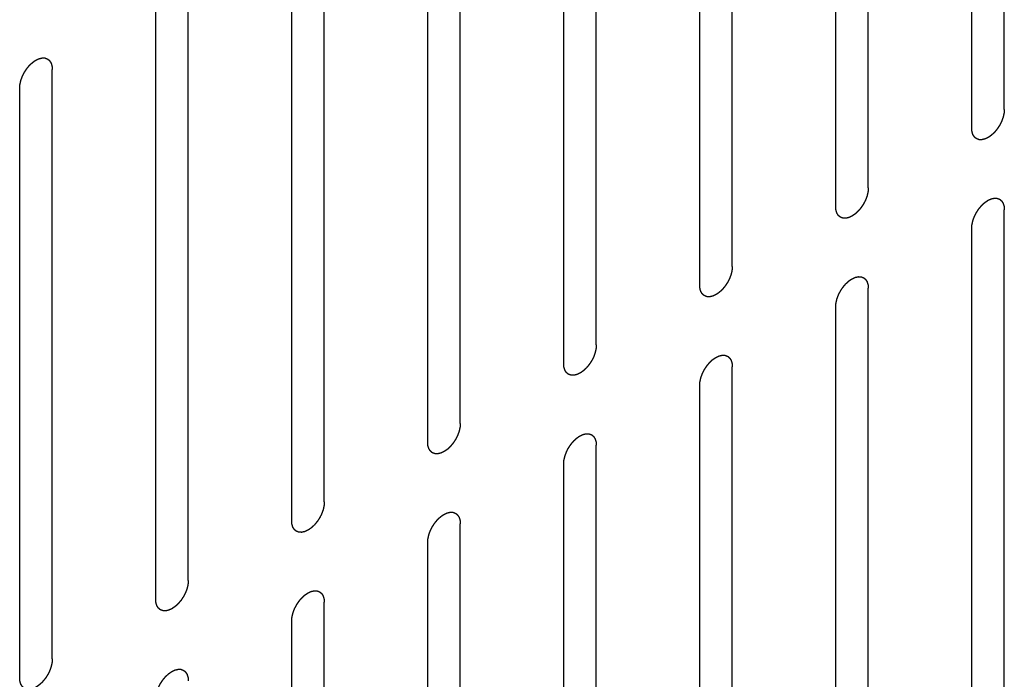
# Model space of a CAD drawing. Header units: inches. Extents: x 5 to 265, y 5 to 171.
# Tile 200 of 212: x 214.83 to 216.43, y 131.32 to 132.39. Entities that reach past the tile are written whole.
import ezdxf

# ---------------------------------------------------------------- set-up
doc = ezdxf.new("R2010")
doc.units = ezdxf.units.IN
doc.header["$LTSCALE"] = 14.96
doc.header["$MEASUREMENT"] = 0
doc.linetypes.add('HIDDEN', pattern=[0.2, 0.1, -0.1])
doc.layers.add('08_ALL_COSMETICS', color=7, linetype='CONTINUOUS')

msp = doc.modelspace()

# ---------------------------------------------------------------- linework, layer by layer
at = {"layer": '08_ALL_COSMETICS', "color": 7, "linetype": 'HIDDEN'}
for p, q in [((216.4339, 132.2477), (216.4339, 133.2071)), ((216.3809, 132.2171), (216.3809, 133.1765)), ((216.2126, 132.12), (216.2126, 133.0794)), ((216.1596, 132.0893), (216.1596, 133.0487)), ((215.9913, 131.9922), (215.9913, 132.9516)), ((215.9383, 131.9616), (215.9383, 132.921)), ((215.77, 131.8644), (215.77, 132.8238)), ((215.7169, 131.8338), (215.7169, 132.7932)), ((215.5487, 131.7366), (215.5487, 132.696)), ((215.4956, 131.706), (215.4956, 132.6654)), ((215.3273, 131.6088), (215.3273, 132.5682)), ((215.2743, 131.5782), (215.2743, 132.5376)), ((215.106, 131.4811), (215.106, 132.4405)), ((215.053, 131.4504), (215.053, 132.4098)), ((214.8847, 131.3533), (214.8847, 132.3127)), ((214.8317, 131.3227), (214.8317, 132.2821)), ((216.4339, 131.1251), (216.4339, 132.0844)), ((216.3809, 131.0944), (216.3809, 132.0538)), ((216.2126, 130.9973), (216.2126, 131.9567)), ((216.1596, 130.9667), (216.1596, 131.926)), ((215.9913, 130.8695), (215.9913, 131.8289)), ((215.9383, 130.8389), (215.9383, 131.7983)), ((215.77, 130.7417), (215.77, 131.7011)), ((215.7169, 130.7111), (215.7169, 131.6705)), ((215.5487, 130.6139), (215.5487, 131.5733)), ((215.4956, 130.5833), (215.4956, 131.5427)), ((215.3273, 130.4862), (215.3273, 131.4455)), ((215.2743, 130.4555), (215.2743, 131.4149))]:
    msp.add_line(p, q, dxfattribs=at)
for points in [[(214.8317, 132.2821), (214.8317, 132.2826), (214.8318, 132.2836), (214.8319, 132.2852), (214.832, 132.2865), (214.8321, 132.2874), (214.8321, 132.2879), (214.8321, 132.2883), (214.8323, 132.2887), (214.8324, 132.2893), (214.8326, 132.2902), (214.8329, 132.2916), (214.8332, 132.293), (214.8334, 132.2939), (214.8336, 132.2945), (214.8336, 132.2949), (214.8338, 132.2953), (214.834, 132.2959), (214.8344, 132.2968), (214.8349, 132.2982), (214.8354, 132.2996), (214.8357, 132.3006), (214.8359, 132.3011), (214.8361, 132.3016), (214.8363, 132.302), (214.8366, 132.3025), (214.8371, 132.3035), (214.8377, 132.3049), (214.8384, 132.3063), (214.8389, 132.3072), (214.8392, 132.3078), (214.8394, 132.3082), (214.8397, 132.3086), (214.84, 132.3091), (214.8406, 132.31), (214.8414, 132.3112), (214.8423, 132.3125), (214.8428, 132.3134), (214.8432, 132.3139), (214.8434, 132.3143), (214.8437, 132.3146), (214.8441, 132.3151), (214.8447, 132.3159), (214.8457, 132.317), (214.8466, 132.3182), (214.8473, 132.319), (214.8477, 132.3194), (214.848, 132.3198), (214.8483, 132.32), (214.8487, 132.3204), (214.8494, 132.3211), (214.8505, 132.3221), (214.8515, 132.323), (214.8522, 132.3237), (214.8526, 132.3241), (214.8529, 132.3244), (214.8533, 132.3246), (214.8537, 132.3249), (214.8545, 132.3254), (214.8555, 132.3262), (214.8566, 132.3269), (214.8574, 132.3275), (214.8578, 132.3278), (214.8582, 132.328), (214.8585, 132.3281), (214.8589, 132.3283), (214.8597, 132.3287), (214.8607, 132.3292), (214.8618, 132.3297), (214.8626, 132.33), (214.863, 132.3302), (214.8633, 132.3304), (214.8636, 132.3304), (214.864, 132.3305), (214.8648, 132.3307), (214.8658, 132.3309), (214.8668, 132.3312), (214.8676, 132.3313), (214.868, 132.3314), (214.8683, 132.3315), (214.8686, 132.3315), (214.8689, 132.3315), (214.8696, 132.3315), (214.8706, 132.3314), (214.8715, 132.3314), (214.8722, 132.3314), (214.8726, 132.3313), (214.8729, 132.3314), (214.8731, 132.3312), (214.8734, 132.3311), (214.874, 132.3309), (214.8749, 132.3306), (214.8757, 132.3303), (214.8763, 132.3301), (214.8767, 132.3299), (214.8769, 132.3299), (214.8771, 132.3297), (214.8774, 132.3294), (214.8779, 132.329), (214.8786, 132.3285), (214.8792, 132.3279), (214.8797, 132.3275), (214.88, 132.3273), (214.8802, 132.3271), (214.8804, 132.3269), (214.8806, 132.3266), (214.8809, 132.326), (214.8814, 132.3252), (214.8819, 132.3244), (214.8823, 132.3238), (214.8825, 132.3235), (214.8827, 132.3233), (214.8827, 132.323), (214.8829, 132.3226), (214.8831, 132.3219), (214.8834, 132.3208), (214.8837, 132.3198), (214.8839, 132.3191), (214.8841, 132.3187), (214.8842, 132.3184), (214.8842, 132.3181), (214.8842, 132.3176), (214.8843, 132.3167), (214.8844, 132.3155), (214.8846, 132.3141), (214.8846, 132.3132), (214.8847, 132.3127)], [(216.4339, 132.2477), (216.4339, 132.2472), (216.4338, 132.2462), (216.4337, 132.2446), (216.4336, 132.2433), (216.4335, 132.2424), (216.4335, 132.2419), (216.4335, 132.2415), (216.4333, 132.2411), (216.4332, 132.2405), (216.433, 132.2396), (216.4327, 132.2382), (216.4324, 132.2368), (216.4322, 132.2359), (216.432, 132.2353), (216.432, 132.2349), (216.4318, 132.2345), (216.4316, 132.2339), (216.4312, 132.233), (216.4307, 132.2316), (216.4302, 132.2302), (216.4299, 132.2292), (216.4297, 132.2287), (216.4295, 132.2282), (216.4293, 132.2278), (216.429, 132.2273), (216.4285, 132.2263), (216.4279, 132.2249), (216.4272, 132.2235), (216.4267, 132.2226), (216.4264, 132.222), (216.4262, 132.2216), (216.4259, 132.2212), (216.4256, 132.2207), (216.425, 132.2198), (216.4242, 132.2186), (216.4233, 132.2173), (216.4228, 132.2164), (216.4224, 132.2159), (216.4222, 132.2155), (216.4219, 132.2152), (216.4215, 132.2147), (216.4209, 132.2139), (216.4199, 132.2128), (216.419, 132.2116), (216.4183, 132.2108), (216.4179, 132.2104), (216.4176, 132.21), (216.4173, 132.2098), (216.4169, 132.2094), (216.4162, 132.2087), (216.4151, 132.2077), (216.4141, 132.2068), (216.4134, 132.2061), (216.413, 132.2057), (216.4127, 132.2054), (216.4123, 132.2052), (216.4119, 132.2049), (216.4111, 132.2044), (216.4101, 132.2036), (216.409, 132.2029), (216.4082, 132.2023), (216.4078, 132.2021), (216.4074, 132.2018), (216.4071, 132.2017), (216.4067, 132.2015), (216.4059, 132.2011), (216.4049, 132.2006), (216.4038, 132.2001), (216.403, 132.1998), (216.4026, 132.1996), (216.4023, 132.1994), (216.402, 132.1994), (216.4016, 132.1993), (216.4008, 132.1991), (216.3998, 132.1989), (216.3988, 132.1986), (216.398, 132.1985), (216.3976, 132.1984), (216.3973, 132.1983), (216.397, 132.1983), (216.3967, 132.1983), (216.396, 132.1983), (216.395, 132.1984), (216.3941, 132.1984), (216.3934, 132.1984), (216.393, 132.1985), (216.3927, 132.1984), (216.3925, 132.1986), (216.3922, 132.1987), (216.3916, 132.1989), (216.3907, 132.1992), (216.3899, 132.1995), (216.3893, 132.1997), (216.3889, 132.1999), (216.3887, 132.1999), (216.3885, 132.2001), (216.3882, 132.2004), (216.3877, 132.2008), (216.387, 132.2013), (216.3864, 132.2019), (216.3859, 132.2023), (216.3856, 132.2025), (216.3854, 132.2027), (216.3852, 132.2029), (216.385, 132.2032), (216.3847, 132.2038), (216.3842, 132.2046), (216.3837, 132.2054), (216.3833, 132.206), (216.3831, 132.2063), (216.3829, 132.2065), (216.3829, 132.2068), (216.3827, 132.2072), (216.3825, 132.208), (216.3822, 132.209), (216.3819, 132.21), (216.3817, 132.2107), (216.3815, 132.2111), (216.3814, 132.2114), (216.3814, 132.2117), (216.3814, 132.2122), (216.3813, 132.2131), (216.3812, 132.2143), (216.381, 132.2157), (216.381, 132.2166), (216.3809, 132.2171)], [(216.2126, 132.12), (216.2126, 132.1194), (216.2125, 132.1184), (216.2124, 132.1168), (216.2123, 132.1155), (216.2122, 132.1146), (216.2121, 132.1141), (216.2121, 132.1137), (216.212, 132.1133), (216.2119, 132.1128), (216.2117, 132.1118), (216.2114, 132.1104), (216.2111, 132.1091), (216.2108, 132.1081), (216.2107, 132.1076), (216.2106, 132.1071), (216.2105, 132.1067), (216.2103, 132.1062), (216.2099, 132.1052), (216.2094, 132.1038), (216.2089, 132.1024), (216.2086, 132.1014), (216.2083, 132.1009), (216.2082, 132.1005), (216.208, 132.1), (216.2077, 132.0995), (216.2072, 132.0985), (216.2065, 132.0971), (216.2058, 132.0958), (216.2053, 132.0948), (216.2051, 132.0942), (216.2049, 132.0938), (216.2046, 132.0935), (216.2043, 132.0929), (216.2037, 132.0921), (216.2029, 132.0908), (216.202, 132.0895), (216.2014, 132.0886), (216.2011, 132.0881), (216.2009, 132.0877), (216.2006, 132.0874), (216.2002, 132.0869), (216.1995, 132.0861), (216.1986, 132.085), (216.1976, 132.0839), (216.197, 132.0831), (216.1966, 132.0826), (216.1963, 132.0823), (216.196, 132.082), (216.1956, 132.0816), (216.1949, 132.0809), (216.1938, 132.08), (216.1928, 132.079), (216.1921, 132.0783), (216.1917, 132.078), (216.1914, 132.0777), (216.191, 132.0774), (216.1906, 132.0771), (216.1898, 132.0766), (216.1887, 132.0759), (216.1876, 132.0751), (216.1869, 132.0746), (216.1864, 132.0743), (216.1861, 132.074), (216.1858, 132.0739), (216.1854, 132.0737), (216.1846, 132.0733), (216.1835, 132.0728), (216.1825, 132.0723), (216.1817, 132.072), (216.1813, 132.0718), (216.181, 132.0716), (216.1806, 132.0716), (216.1802, 132.0715), (216.1795, 132.0713), (216.1785, 132.0711), (216.1775, 132.0708), (216.1767, 132.0707), (216.1763, 132.0706), (216.176, 132.0705), (216.1757, 132.0705), (216.1753, 132.0705), (216.1747, 132.0706), (216.1737, 132.0706), (216.1728, 132.0706), (216.1721, 132.0707), (216.1717, 132.0707), (216.1714, 132.0707), (216.1712, 132.0708), (216.1708, 132.0709), (216.1702, 132.0711), (216.1694, 132.0714), (216.1685, 132.0717), (216.168, 132.072), (216.1676, 132.0721), (216.1673, 132.0722), (216.1672, 132.0724), (216.1669, 132.0726), (216.1664, 132.073), (216.1657, 132.0735), (216.165, 132.0741), (216.1646, 132.0745), (216.1643, 132.0747), (216.1641, 132.0749), (216.1639, 132.0751), (216.1637, 132.0755), (216.1634, 132.076), (216.1629, 132.0768), (216.1623, 132.0776), (216.162, 132.0782), (216.1618, 132.0785), (216.1616, 132.0787), (216.1615, 132.0791), (216.1614, 132.0795), (216.1612, 132.0802), (216.1609, 132.0812), (216.1606, 132.0822), (216.1603, 132.0829), (216.1602, 132.0833), (216.1601, 132.0836), (216.1601, 132.084), (216.16, 132.0844), (216.16, 132.0853), (216.1599, 132.0865), (216.1597, 132.0879), (216.1596, 132.0889), (216.1596, 132.0893)], [(216.3809, 132.0538), (216.381, 132.0543), (216.381, 132.0554), (216.3812, 132.0569), (216.3813, 132.0582), (216.3813, 132.0592), (216.3814, 132.0597), (216.3814, 132.0601), (216.3815, 132.0605), (216.3816, 132.061), (216.3819, 132.062), (216.3822, 132.0634), (216.3825, 132.0647), (216.3827, 132.0657), (216.3828, 132.0662), (216.3829, 132.0666), (216.3831, 132.0671), (216.3833, 132.0676), (216.3836, 132.0686), (216.3841, 132.07), (216.3846, 132.0714), (216.385, 132.0724), (216.3852, 132.0729), (216.3853, 132.0733), (216.3856, 132.0737), (216.3858, 132.0743), (216.3863, 132.0753), (216.387, 132.0766), (216.3877, 132.078), (216.3882, 132.079), (216.3885, 132.0795), (216.3887, 132.08), (216.3889, 132.0803), (216.3893, 132.0809), (216.3899, 132.0817), (216.3907, 132.083), (216.3915, 132.0843), (216.3921, 132.0852), (216.3924, 132.0857), (216.3927, 132.0861), (216.393, 132.0864), (216.3933, 132.0869), (216.394, 132.0877), (216.395, 132.0888), (216.3959, 132.0899), (216.3966, 132.0907), (216.397, 132.0912), (216.3972, 132.0915), (216.3976, 132.0918), (216.398, 132.0922), (216.3987, 132.0929), (216.3997, 132.0938), (216.4007, 132.0948), (216.4015, 132.0955), (216.4019, 132.0958), (216.4022, 132.0961), (216.4025, 132.0963), (216.403, 132.0967), (216.4037, 132.0972), (216.4048, 132.0979), (216.4059, 132.0987), (216.4067, 132.0992), (216.4071, 132.0995), (216.4074, 132.0998), (216.4078, 132.0999), (216.4082, 132.1001), (216.4089, 132.1005), (216.41, 132.101), (216.4111, 132.1014), (216.4118, 132.1018), (216.4123, 132.102), (216.4126, 132.1022), (216.4129, 132.1022), (216.4133, 132.1023), (216.414, 132.1025), (216.4151, 132.1027), (216.4161, 132.1029), (216.4168, 132.1031), (216.4172, 132.1032), (216.4175, 132.1033), (216.4178, 132.1033), (216.4182, 132.1033), (216.4189, 132.1032), (216.4198, 132.1032), (216.4208, 132.1032), (216.4214, 132.1031), (216.4218, 132.1031), (216.4221, 132.1031), (216.4224, 132.103), (216.4227, 132.1029), (216.4233, 132.1027), (216.4241, 132.1024), (216.425, 132.102), (216.4256, 132.1018), (216.4259, 132.1017), (216.4262, 132.1016), (216.4264, 132.1014), (216.4267, 132.1012), (216.4271, 132.1008), (216.4278, 132.1003), (216.4285, 132.0997), (216.429, 132.0993), (216.4293, 132.0991), (216.4295, 132.0989), (216.4296, 132.0986), (216.4298, 132.0983), (216.4302, 132.0978), (216.4307, 132.097), (216.4312, 132.0962), (216.4316, 132.0956), (216.4318, 132.0953), (216.4319, 132.0951), (216.432, 132.0947), (216.4321, 132.0943), (216.4324, 132.0936), (216.4327, 132.0926), (216.433, 132.0916), (216.4332, 132.0909), (216.4333, 132.0905), (216.4334, 132.0902), (216.4335, 132.0898), (216.4335, 132.0894), (216.4336, 132.0885), (216.4337, 132.0873), (216.4338, 132.0859), (216.4339, 132.0849), (216.4339, 132.0844)], [(215.9913, 131.9922), (215.9913, 131.9917), (215.9912, 131.9906), (215.9911, 131.9891), (215.9909, 131.9878), (215.9909, 131.9869), (215.9908, 131.9863), (215.9908, 131.986), (215.9907, 131.9855), (215.9906, 131.985), (215.9904, 131.984), (215.9901, 131.9827), (215.9897, 131.9813), (215.9895, 131.9803), (215.9894, 131.9798), (215.9893, 131.9794), (215.9891, 131.9789), (215.9889, 131.9784), (215.9886, 131.9774), (215.9881, 131.976), (215.9876, 131.9746), (215.9872, 131.9737), (215.987, 131.9731), (215.9869, 131.9727), (215.9867, 131.9723), (215.9864, 131.9717), (215.9859, 131.9707), (215.9852, 131.9694), (215.9845, 131.968), (215.984, 131.967), (215.9837, 131.9665), (215.9835, 131.966), (215.9833, 131.9657), (215.983, 131.9652), (215.9824, 131.9643), (215.9815, 131.963), (215.9807, 131.9617), (215.9801, 131.9608), (215.9798, 131.9603), (215.9795, 131.9599), (215.9792, 131.9596), (215.9789, 131.9592), (215.9782, 131.9584), (215.9773, 131.9572), (215.9763, 131.9561), (215.9756, 131.9553), (215.9753, 131.9548), (215.975, 131.9545), (215.9747, 131.9542), (215.9743, 131.9538), (215.9735, 131.9532), (215.9725, 131.9522), (215.9715, 131.9512), (215.9707, 131.9506), (215.9703, 131.9502), (215.97, 131.9499), (215.9697, 131.9497), (215.9693, 131.9494), (215.9685, 131.9488), (215.9674, 131.9481), (215.9663, 131.9473), (215.9655, 131.9468), (215.9651, 131.9465), (215.9648, 131.9462), (215.9645, 131.9461), (215.964, 131.9459), (215.9633, 131.9456), (215.9622, 131.9451), (215.9611, 131.9446), (215.9604, 131.9442), (215.96, 131.944), (215.9596, 131.9438), (215.9593, 131.9438), (215.9589, 131.9437), (215.9582, 131.9435), (215.9572, 131.9433), (215.9561, 131.9431), (215.9554, 131.9429), (215.955, 131.9428), (215.9547, 131.9427), (215.9544, 131.9428), (215.954, 131.9428), (215.9533, 131.9428), (215.9524, 131.9428), (215.9514, 131.9429), (215.9508, 131.9429), (215.9504, 131.9429), (215.9501, 131.9429), (215.9499, 131.943), (215.9495, 131.9431), (215.9489, 131.9433), (215.9481, 131.9436), (215.9472, 131.944), (215.9466, 131.9442), (215.9463, 131.9443), (215.946, 131.9444), (215.9458, 131.9446), (215.9456, 131.9448), (215.9451, 131.9452), (215.9444, 131.9458), (215.9437, 131.9463), (215.9432, 131.9467), (215.943, 131.947), (215.9427, 131.9471), (215.9426, 131.9474), (215.9424, 131.9477), (215.942, 131.9482), (215.9415, 131.949), (215.941, 131.9499), (215.9407, 131.9504), (215.9405, 131.9507), (215.9403, 131.951), (215.9402, 131.9513), (215.9401, 131.9517), (215.9399, 131.9524), (215.9395, 131.9534), (215.9392, 131.9544), (215.939, 131.9551), (215.9389, 131.9555), (215.9388, 131.9558), (215.9388, 131.9562), (215.9387, 131.9567), (215.9386, 131.9575), (215.9385, 131.9587), (215.9384, 131.9601), (215.9383, 131.9611), (215.9383, 131.9616)], [(216.1596, 131.926), (216.1596, 131.9266), (216.1597, 131.9276), (216.1598, 131.9292), (216.16, 131.9305), (216.16, 131.9314), (216.1601, 131.9319), (216.1601, 131.9323), (216.1602, 131.9327), (216.1603, 131.9332), (216.1605, 131.9342), (216.1608, 131.9356), (216.1612, 131.937), (216.1614, 131.9379), (216.1615, 131.9385), (216.1616, 131.9389), (216.1617, 131.9393), (216.1619, 131.9398), (216.1623, 131.9408), (216.1628, 131.9422), (216.1633, 131.9436), (216.1637, 131.9446), (216.1639, 131.9451), (216.164, 131.9456), (216.1642, 131.946), (216.1645, 131.9465), (216.165, 131.9475), (216.1657, 131.9489), (216.1664, 131.9502), (216.1669, 131.9512), (216.1672, 131.9518), (216.1673, 131.9522), (216.1676, 131.9526), (216.1679, 131.9531), (216.1685, 131.954), (216.1694, 131.9552), (216.1702, 131.9565), (216.1708, 131.9574), (216.1711, 131.9579), (216.1713, 131.9583), (216.1716, 131.9586), (216.172, 131.9591), (216.1727, 131.9599), (216.1736, 131.961), (216.1746, 131.9621), (216.1753, 131.9629), (216.1756, 131.9634), (216.1759, 131.9638), (216.1762, 131.964), (216.1766, 131.9644), (216.1774, 131.9651), (216.1784, 131.966), (216.1794, 131.967), (216.1801, 131.9677), (216.1806, 131.9681), (216.1809, 131.9684), (216.1812, 131.9686), (216.1816, 131.9689), (216.1824, 131.9694), (216.1835, 131.9702), (216.1846, 131.9709), (216.1853, 131.9714), (216.1858, 131.9717), (216.1861, 131.972), (216.1864, 131.9721), (216.1869, 131.9723), (216.1876, 131.9727), (216.1887, 131.9732), (216.1898, 131.9737), (216.1905, 131.974), (216.1909, 131.9742), (216.1913, 131.9744), (216.1916, 131.9744), (216.192, 131.9745), (216.1927, 131.9747), (216.1937, 131.9749), (216.1948, 131.9752), (216.1955, 131.9753), (216.1959, 131.9754), (216.1962, 131.9755), (216.1965, 131.9755), (216.1969, 131.9755), (216.1975, 131.9754), (216.1985, 131.9754), (216.1994, 131.9754), (216.2001, 131.9754), (216.2005, 131.9753), (216.2008, 131.9754), (216.201, 131.9752), (216.2014, 131.9751), (216.202, 131.9749), (216.2028, 131.9746), (216.2037, 131.9743), (216.2043, 131.9741), (216.2046, 131.9739), (216.2049, 131.9739), (216.2051, 131.9737), (216.2053, 131.9734), (216.2058, 131.973), (216.2065, 131.9725), (216.2072, 131.9719), (216.2077, 131.9715), (216.2079, 131.9713), (216.2082, 131.9711), (216.2083, 131.9709), (216.2085, 131.9706), (216.2089, 131.97), (216.2094, 131.9692), (216.2099, 131.9684), (216.2102, 131.9678), (216.2104, 131.9675), (216.2106, 131.9673), (216.2107, 131.9669), (216.2108, 131.9666), (216.211, 131.9658), (216.2113, 131.9648), (216.2117, 131.9638), (216.2119, 131.9631), (216.212, 131.9627), (216.2121, 131.9624), (216.2121, 131.9621), (216.2122, 131.9616), (216.2123, 131.9607), (216.2124, 131.9595), (216.2125, 131.9581), (216.2126, 131.9571), (216.2126, 131.9567)], [(215.77, 131.8644), (215.7699, 131.8639), (215.7699, 131.8628), (215.7697, 131.8613), (215.7696, 131.86), (215.7695, 131.8591), (215.7695, 131.8586), (215.7695, 131.8582), (215.7694, 131.8578), (215.7693, 131.8572), (215.769, 131.8562), (215.7687, 131.8549), (215.7684, 131.8535), (215.7682, 131.8525), (215.7681, 131.852), (215.768, 131.8516), (215.7678, 131.8512), (215.7676, 131.8506), (215.7673, 131.8496), (215.7668, 131.8482), (215.7663, 131.8469), (215.7659, 131.8459), (215.7657, 131.8453), (215.7656, 131.8449), (215.7653, 131.8445), (215.7651, 131.8439), (215.7646, 131.843), (215.7639, 131.8416), (215.7632, 131.8402), (215.7627, 131.8392), (215.7624, 131.8387), (215.7622, 131.8383), (215.762, 131.8379), (215.7616, 131.8374), (215.761, 131.8365), (215.7602, 131.8352), (215.7594, 131.8339), (215.7588, 131.8331), (215.7585, 131.8326), (215.7582, 131.8322), (215.7579, 131.8318), (215.7575, 131.8314), (215.7569, 131.8306), (215.7559, 131.8294), (215.755, 131.8283), (215.7543, 131.8275), (215.7539, 131.8271), (215.7537, 131.8267), (215.7533, 131.8264), (215.7529, 131.826), (215.7522, 131.8254), (215.7512, 131.8244), (215.7501, 131.8235), (215.7494, 131.8228), (215.749, 131.8224), (215.7487, 131.8221), (215.7484, 131.8219), (215.7479, 131.8216), (215.7472, 131.8211), (215.7461, 131.8203), (215.745, 131.8195), (215.7442, 131.819), (215.7438, 131.8187), (215.7435, 131.8185), (215.7431, 131.8183), (215.7427, 131.8181), (215.742, 131.8178), (215.7409, 131.8173), (215.7398, 131.8168), (215.7391, 131.8164), (215.7386, 131.8162), (215.7383, 131.8161), (215.738, 131.816), (215.7376, 131.8159), (215.7369, 131.8158), (215.7358, 131.8155), (215.7348, 131.8153), (215.7341, 131.8151), (215.7337, 131.815), (215.7334, 131.8149), (215.7331, 131.815), (215.7327, 131.815), (215.732, 131.815), (215.7311, 131.815), (215.7301, 131.8151), (215.7295, 131.8151), (215.7291, 131.8151), (215.7288, 131.8151), (215.7285, 131.8152), (215.7282, 131.8153), (215.7276, 131.8156), (215.7267, 131.8159), (215.7259, 131.8162), (215.7253, 131.8164), (215.725, 131.8165), (215.7247, 131.8166), (215.7245, 131.8168), (215.7242, 131.817), (215.7238, 131.8174), (215.7231, 131.818), (215.7224, 131.8185), (215.7219, 131.8189), (215.7216, 131.8192), (215.7214, 131.8193), (215.7213, 131.8196), (215.7211, 131.8199), (215.7207, 131.8205), (215.7202, 131.8213), (215.7197, 131.8221), (215.7193, 131.8226), (215.7191, 131.823), (215.719, 131.8232), (215.7189, 131.8235), (215.7188, 131.8239), (215.7185, 131.8246), (215.7182, 131.8256), (215.7179, 131.8266), (215.7177, 131.8273), (215.7176, 131.8277), (215.7175, 131.828), (215.7174, 131.8284), (215.7174, 131.8289), (215.7173, 131.8297), (215.7172, 131.8309), (215.7171, 131.8323), (215.717, 131.8333), (215.7169, 131.8338)], [(215.9383, 131.7983), (215.9383, 131.7988), (215.9384, 131.7998), (215.9385, 131.8014), (215.9386, 131.8027), (215.9387, 131.8036), (215.9387, 131.8041), (215.9388, 131.8045), (215.9389, 131.8049), (215.939, 131.8055), (215.9392, 131.8064), (215.9395, 131.8078), (215.9398, 131.8092), (215.94, 131.8101), (215.9402, 131.8107), (215.9403, 131.8111), (215.9404, 131.8115), (215.9406, 131.8121), (215.941, 131.813), (215.9415, 131.8144), (215.942, 131.8158), (215.9423, 131.8168), (215.9426, 131.8174), (215.9427, 131.8178), (215.9429, 131.8182), (215.9432, 131.8187), (215.9437, 131.8197), (215.9444, 131.8211), (215.9451, 131.8225), (215.9455, 131.8234), (215.9458, 131.824), (215.946, 131.8244), (215.9463, 131.8248), (215.9466, 131.8253), (215.9472, 131.8262), (215.948, 131.8275), (215.9489, 131.8287), (215.9494, 131.8296), (215.9498, 131.8301), (215.95, 131.8305), (215.9503, 131.8308), (215.9507, 131.8313), (215.9514, 131.8321), (215.9523, 131.8332), (215.9533, 131.8344), (215.9539, 131.8352), (215.9543, 131.8356), (215.9546, 131.836), (215.9549, 131.8362), (215.9553, 131.8366), (215.956, 131.8373), (215.9571, 131.8383), (215.9581, 131.8392), (215.9588, 131.8399), (215.9592, 131.8403), (215.9595, 131.8406), (215.9599, 131.8408), (215.9603, 131.8411), (215.9611, 131.8416), (215.9622, 131.8424), (215.9633, 131.8431), (215.964, 131.8437), (215.9645, 131.844), (215.9648, 131.8442), (215.9651, 131.8443), (215.9655, 131.8445), (215.9663, 131.8449), (215.9674, 131.8454), (215.9684, 131.8459), (215.9692, 131.8462), (215.9696, 131.8464), (215.9699, 131.8466), (215.9702, 131.8467), (215.9707, 131.8468), (215.9714, 131.8469), (215.9724, 131.8472), (215.9734, 131.8474), (215.9742, 131.8476), (215.9746, 131.8476), (215.9749, 131.8477), (215.9752, 131.8477), (215.9756, 131.8477), (215.9762, 131.8477), (215.9772, 131.8476), (215.9781, 131.8476), (215.9788, 131.8476), (215.9792, 131.8476), (215.9795, 131.8476), (215.9797, 131.8475), (215.9801, 131.8473), (215.9806, 131.8471), (215.9815, 131.8468), (215.9823, 131.8465), (215.9829, 131.8463), (215.9833, 131.8461), (215.9835, 131.8461), (215.9837, 131.8459), (215.984, 131.8457), (215.9845, 131.8453), (215.9852, 131.8447), (215.9859, 131.8441), (215.9863, 131.8437), (215.9866, 131.8435), (215.9868, 131.8434), (215.987, 131.8431), (215.9872, 131.8428), (215.9875, 131.8422), (215.988, 131.8414), (215.9886, 131.8406), (215.9889, 131.84), (215.9891, 131.8397), (215.9893, 131.8395), (215.9894, 131.8392), (215.9895, 131.8388), (215.9897, 131.8381), (215.99, 131.8371), (215.9903, 131.836), (215.9906, 131.8353), (215.9907, 131.8349), (215.9908, 131.8347), (215.9908, 131.8343), (215.9909, 131.8338), (215.9909, 131.833), (215.991, 131.8318), (215.9912, 131.8303), (215.9913, 131.8294), (215.9913, 131.8289)], [(215.5487, 131.7366), (215.5486, 131.7361), (215.5485, 131.7351), (215.5484, 131.7335), (215.5483, 131.7322), (215.5482, 131.7313), (215.5482, 131.7308), (215.5482, 131.7304), (215.5481, 131.73), (215.5479, 131.7294), (215.5477, 131.7285), (215.5474, 131.7271), (215.5471, 131.7257), (215.5469, 131.7248), (215.5467, 131.7242), (215.5467, 131.7238), (215.5465, 131.7234), (215.5463, 131.7228), (215.5459, 131.7219), (215.5454, 131.7205), (215.5449, 131.7191), (215.5446, 131.7181), (215.5444, 131.7175), (215.5442, 131.7171), (215.544, 131.7167), (215.5437, 131.7162), (215.5432, 131.7152), (215.5426, 131.7138), (215.5419, 131.7124), (215.5414, 131.7115), (215.5411, 131.7109), (215.5409, 131.7105), (215.5406, 131.7101), (215.5403, 131.7096), (215.5397, 131.7087), (215.5389, 131.7074), (215.5381, 131.7062), (215.5375, 131.7053), (215.5371, 131.7048), (215.5369, 131.7044), (215.5366, 131.7041), (215.5362, 131.7036), (215.5356, 131.7028), (215.5346, 131.7017), (215.5337, 131.7005), (215.533, 131.6997), (215.5326, 131.6993), (215.5323, 131.6989), (215.532, 131.6986), (215.5316, 131.6983), (215.5309, 131.6976), (215.5299, 131.6966), (215.5288, 131.6957), (215.5281, 131.695), (215.5277, 131.6946), (215.5274, 131.6943), (215.5271, 131.6941), (215.5266, 131.6938), (215.5259, 131.6933), (215.5248, 131.6925), (215.5237, 131.6918), (215.5229, 131.6912), (215.5225, 131.6909), (215.5221, 131.6907), (215.5218, 131.6906), (215.5214, 131.6903), (215.5206, 131.69), (215.5196, 131.6895), (215.5185, 131.689), (215.5177, 131.6887), (215.5173, 131.6885), (215.517, 131.6883), (215.5167, 131.6882), (215.5163, 131.6881), (215.5155, 131.688), (215.5145, 131.6877), (215.5135, 131.6875), (215.5128, 131.6873), (215.5123, 131.6873), (215.512, 131.6871), (215.5118, 131.6872), (215.5114, 131.6872), (215.5107, 131.6872), (215.5097, 131.6873), (215.5088, 131.6873), (215.5081, 131.6873), (215.5078, 131.6873), (215.5075, 131.6873), (215.5072, 131.6874), (215.5069, 131.6876), (215.5063, 131.6878), (215.5054, 131.6881), (215.5046, 131.6884), (215.504, 131.6886), (215.5036, 131.6888), (215.5034, 131.6888), (215.5032, 131.689), (215.5029, 131.6892), (215.5024, 131.6896), (215.5017, 131.6902), (215.5011, 131.6908), (215.5006, 131.6912), (215.5003, 131.6914), (215.5001, 131.6915), (215.5, 131.6918), (215.4997, 131.6921), (215.4994, 131.6927), (215.4989, 131.6935), (215.4984, 131.6943), (215.498, 131.6949), (215.4978, 131.6952), (215.4976, 131.6954), (215.4976, 131.6957), (215.4974, 131.6961), (215.4972, 131.6968), (215.4969, 131.6978), (215.4966, 131.6988), (215.4964, 131.6995), (215.4962, 131.7), (215.4961, 131.7002), (215.4961, 131.7006), (215.4961, 131.7011), (215.496, 131.7019), (215.4959, 131.7031), (215.4958, 131.7046), (215.4957, 131.7055), (215.4956, 131.706)], [(215.7169, 131.6705), (215.717, 131.671), (215.7171, 131.672), (215.7172, 131.6736), (215.7173, 131.6749), (215.7174, 131.6758), (215.7174, 131.6763), (215.7174, 131.6767), (215.7175, 131.6771), (215.7177, 131.6777), (215.7179, 131.6786), (215.7182, 131.68), (215.7185, 131.6814), (215.7187, 131.6823), (215.7189, 131.6829), (215.7189, 131.6833), (215.7191, 131.6837), (215.7193, 131.6843), (215.7197, 131.6853), (215.7202, 131.6866), (215.7207, 131.688), (215.721, 131.689), (215.7212, 131.6896), (215.7214, 131.69), (215.7216, 131.6904), (215.7219, 131.691), (215.7224, 131.6919), (215.723, 131.6933), (215.7237, 131.6947), (215.7242, 131.6957), (215.7245, 131.6962), (215.7247, 131.6966), (215.725, 131.697), (215.7253, 131.6975), (215.7259, 131.6984), (215.7267, 131.6997), (215.7275, 131.7009), (215.7281, 131.7018), (215.7285, 131.7023), (215.7287, 131.7027), (215.729, 131.7031), (215.7294, 131.7035), (215.73, 131.7043), (215.731, 131.7055), (215.7319, 131.7066), (215.7326, 131.7074), (215.733, 131.7078), (215.7333, 131.7082), (215.7336, 131.7085), (215.734, 131.7089), (215.7347, 131.7095), (215.7357, 131.7105), (215.7368, 131.7114), (215.7375, 131.7121), (215.7379, 131.7125), (215.7382, 131.7128), (215.7385, 131.713), (215.739, 131.7133), (215.7398, 131.7138), (215.7408, 131.7146), (215.7419, 131.7154), (215.7427, 131.7159), (215.7431, 131.7162), (215.7435, 131.7164), (215.7438, 131.7166), (215.7442, 131.7168), (215.745, 131.7171), (215.746, 131.7176), (215.7471, 131.7181), (215.7479, 131.7185), (215.7483, 131.7186), (215.7486, 131.7188), (215.7489, 131.7189), (215.7493, 131.719), (215.7501, 131.7191), (215.7511, 131.7194), (215.7521, 131.7196), (215.7528, 131.7198), (215.7533, 131.7199), (215.7536, 131.72), (215.7539, 131.7199), (215.7542, 131.7199), (215.7549, 131.7199), (215.7559, 131.7199), (215.7568, 131.7198), (215.7575, 131.7198), (215.7578, 131.7198), (215.7581, 131.7198), (215.7584, 131.7197), (215.7587, 131.7196), (215.7593, 131.7193), (215.7602, 131.719), (215.761, 131.7187), (215.7616, 131.7185), (215.762, 131.7184), (215.7622, 131.7183), (215.7624, 131.7181), (215.7627, 131.7179), (215.7632, 131.7175), (215.7639, 131.7169), (215.7645, 131.7163), (215.765, 131.716), (215.7653, 131.7157), (215.7655, 131.7156), (215.7656, 131.7153), (215.7659, 131.715), (215.7662, 131.7144), (215.7667, 131.7136), (215.7672, 131.7128), (215.7676, 131.7123), (215.7678, 131.7119), (215.768, 131.7117), (215.768, 131.7114), (215.7682, 131.711), (215.7684, 131.7103), (215.7687, 131.7093), (215.769, 131.7083), (215.7692, 131.7076), (215.7694, 131.7072), (215.7695, 131.7069), (215.7695, 131.7065), (215.7695, 131.706), (215.7696, 131.7052), (215.7697, 131.704), (215.7698, 131.7025), (215.7699, 131.7016), (215.77, 131.7011)], [(215.3273, 131.6088), (215.3273, 131.6083), (215.3272, 131.6073), (215.3271, 131.6057), (215.327, 131.6044), (215.3269, 131.6035), (215.3269, 131.603), (215.3268, 131.6026), (215.3267, 131.6022), (215.3266, 131.6016), (215.3264, 131.6007), (215.3261, 131.5993), (215.3258, 131.5979), (215.3256, 131.597), (215.3254, 131.5964), (215.3253, 131.596), (215.3252, 131.5956), (215.325, 131.595), (215.3246, 131.5941), (215.3241, 131.5927), (215.3236, 131.5913), (215.3233, 131.5903), (215.323, 131.5898), (215.3229, 131.5893), (215.3227, 131.5889), (215.3224, 131.5884), (215.3219, 131.5874), (215.3212, 131.586), (215.3205, 131.5846), (215.3201, 131.5837), (215.3198, 131.5831), (215.3196, 131.5827), (215.3193, 131.5823), (215.319, 131.5818), (215.3184, 131.5809), (215.3176, 131.5797), (215.3167, 131.5784), (215.3162, 131.5775), (215.3158, 131.577), (215.3156, 131.5766), (215.3153, 131.5763), (215.3149, 131.5758), (215.3142, 131.575), (215.3133, 131.5739), (215.3123, 131.5727), (215.3117, 131.5719), (215.3113, 131.5715), (215.311, 131.5711), (215.3107, 131.5709), (215.3103, 131.5705), (215.3096, 131.5698), (215.3085, 131.5688), (215.3075, 131.5679), (215.3068, 131.5672), (215.3064, 131.5668), (215.3061, 131.5665), (215.3057, 131.5663), (215.3053, 131.566), (215.3045, 131.5655), (215.3034, 131.5647), (215.3023, 131.564), (215.3016, 131.5634), (215.3011, 131.5631), (215.3008, 131.5629), (215.3005, 131.5628), (215.3001, 131.5626), (215.2993, 131.5622), (215.2982, 131.5617), (215.2972, 131.5612), (215.2964, 131.5609), (215.296, 131.5607), (215.2957, 131.5605), (215.2954, 131.5605), (215.2949, 131.5604), (215.2942, 131.5602), (215.2932, 131.56), (215.2922, 131.5597), (215.2914, 131.5596), (215.291, 131.5595), (215.2907, 131.5594), (215.2904, 131.5594), (215.29, 131.5594), (215.2894, 131.5594), (215.2884, 131.5595), (215.2875, 131.5595), (215.2868, 131.5595), (215.2864, 131.5596), (215.2861, 131.5595), (215.2859, 131.5597), (215.2855, 131.5598), (215.285, 131.56), (215.2841, 131.5603), (215.2833, 131.5606), (215.2827, 131.5608), (215.2823, 131.561), (215.2821, 131.561), (215.2819, 131.5612), (215.2816, 131.5615), (215.2811, 131.5619), (215.2804, 131.5624), (215.2797, 131.563), (215.2793, 131.5634), (215.279, 131.5636), (215.2788, 131.5638), (215.2786, 131.564), (215.2784, 131.5643), (215.2781, 131.5649), (215.2776, 131.5657), (215.2771, 131.5665), (215.2767, 131.5671), (215.2765, 131.5674), (215.2763, 131.5676), (215.2762, 131.5679), (215.2761, 131.5683), (215.2759, 131.569), (215.2756, 131.5701), (215.2753, 131.5711), (215.275, 131.5718), (215.2749, 131.5722), (215.2748, 131.5725), (215.2748, 131.5728), (215.2747, 131.5733), (215.2747, 131.5742), (215.2746, 131.5754), (215.2744, 131.5768), (215.2743, 131.5777), (215.2743, 131.5782)], [(215.4956, 131.5427), (215.4957, 131.5432), (215.4957, 131.5443), (215.4959, 131.5458), (215.496, 131.5471), (215.4961, 131.548), (215.4961, 131.5486), (215.4961, 131.5489), (215.4962, 131.5494), (215.4963, 131.5499), (215.4966, 131.5509), (215.4969, 131.5522), (215.4972, 131.5536), (215.4974, 131.5546), (215.4975, 131.5551), (215.4976, 131.5555), (215.4978, 131.5559), (215.498, 131.5565), (215.4983, 131.5575), (215.4988, 131.5589), (215.4993, 131.5603), (215.4997, 131.5612), (215.4999, 131.5618), (215.5, 131.5622), (215.5003, 131.5626), (215.5005, 131.5632), (215.501, 131.5641), (215.5017, 131.5655), (215.5024, 131.5669), (215.5029, 131.5679), (215.5032, 131.5684), (215.5034, 131.5689), (215.5036, 131.5692), (215.504, 131.5697), (215.5046, 131.5706), (215.5054, 131.5719), (215.5062, 131.5732), (215.5068, 131.5741), (215.5071, 131.5746), (215.5074, 131.575), (215.5077, 131.5753), (215.5081, 131.5757), (215.5087, 131.5765), (215.5097, 131.5777), (215.5106, 131.5788), (215.5113, 131.5796), (215.5117, 131.5801), (215.5119, 131.5804), (215.5123, 131.5807), (215.5127, 131.5811), (215.5134, 131.5817), (215.5144, 131.5827), (215.5155, 131.5837), (215.5162, 131.5843), (215.5166, 131.5847), (215.5169, 131.585), (215.5172, 131.5852), (215.5177, 131.5855), (215.5184, 131.5861), (215.5195, 131.5868), (215.5206, 131.5876), (215.5214, 131.5881), (215.5218, 131.5884), (215.5221, 131.5887), (215.5225, 131.5888), (215.5229, 131.589), (215.5236, 131.5893), (215.5247, 131.5898), (215.5258, 131.5903), (215.5265, 131.5907), (215.527, 131.5909), (215.5273, 131.591), (215.5276, 131.5911), (215.528, 131.5912), (215.5287, 131.5914), (215.5298, 131.5916), (215.5308, 131.5918), (215.5315, 131.592), (215.5319, 131.5921), (215.5323, 131.5922), (215.5325, 131.5921), (215.5329, 131.5921), (215.5336, 131.5921), (215.5345, 131.5921), (215.5355, 131.592), (215.5361, 131.592), (215.5365, 131.592), (215.5368, 131.592), (215.5371, 131.5919), (215.5374, 131.5918), (215.538, 131.5916), (215.5389, 131.5912), (215.5397, 131.5909), (215.5403, 131.5907), (215.5406, 131.5906), (215.5409, 131.5905), (215.5411, 131.5903), (215.5414, 131.5901), (215.5418, 131.5897), (215.5425, 131.5891), (215.5432, 131.5886), (215.5437, 131.5882), (215.544, 131.5879), (215.5442, 131.5878), (215.5443, 131.5875), (215.5445, 131.5872), (215.5449, 131.5866), (215.5454, 131.5858), (215.5459, 131.585), (215.5463, 131.5845), (215.5465, 131.5842), (215.5466, 131.5839), (215.5467, 131.5836), (215.5468, 131.5832), (215.5471, 131.5825), (215.5474, 131.5815), (215.5477, 131.5805), (215.5479, 131.5798), (215.548, 131.5794), (215.5481, 131.5791), (215.5482, 131.5787), (215.5482, 131.5782), (215.5483, 131.5774), (215.5484, 131.5762), (215.5485, 131.5748), (215.5486, 131.5738), (215.5487, 131.5733)], [(215.106, 131.4811), (215.106, 131.4805), (215.1059, 131.4795), (215.1058, 131.4779), (215.1056, 131.4766), (215.1056, 131.4757), (215.1055, 131.4752), (215.1055, 131.4748), (215.1054, 131.4744), (215.1053, 131.4739), (215.1051, 131.4729), (215.1048, 131.4715), (215.1044, 131.4702), (215.1042, 131.4692), (215.1041, 131.4687), (215.104, 131.4682), (215.1039, 131.4678), (215.1037, 131.4673), (215.1033, 131.4663), (215.1028, 131.4649), (215.1023, 131.4635), (215.1019, 131.4625), (215.1017, 131.462), (215.1016, 131.4616), (215.1014, 131.4611), (215.1011, 131.4606), (215.1006, 131.4596), (215.0999, 131.4582), (215.0992, 131.4569), (215.0987, 131.4559), (215.0984, 131.4553), (215.0983, 131.4549), (215.098, 131.4546), (215.0977, 131.454), (215.0971, 131.4532), (215.0962, 131.4519), (215.0954, 131.4506), (215.0948, 131.4497), (215.0945, 131.4492), (215.0943, 131.4488), (215.094, 131.4485), (215.0936, 131.448), (215.0929, 131.4472), (215.092, 131.4461), (215.091, 131.445), (215.0903, 131.4442), (215.09, 131.4437), (215.0897, 131.4434), (215.0894, 131.4431), (215.089, 131.4427), (215.0882, 131.442), (215.0872, 131.4411), (215.0862, 131.4401), (215.0855, 131.4394), (215.085, 131.4391), (215.0847, 131.4387), (215.0844, 131.4385), (215.084, 131.4382), (215.0832, 131.4377), (215.0821, 131.4369), (215.081, 131.4362), (215.0803, 131.4357), (215.0798, 131.4354), (215.0795, 131.4351), (215.0792, 131.435), (215.0787, 131.4348), (215.078, 131.4344), (215.0769, 131.4339), (215.0758, 131.4334), (215.0751, 131.4331), (215.0747, 131.4329), (215.0743, 131.4327), (215.074, 131.4327), (215.0736, 131.4326), (215.0729, 131.4324), (215.0719, 131.4322), (215.0708, 131.4319), (215.0701, 131.4318), (215.0697, 131.4317), (215.0694, 131.4316), (215.0691, 131.4316), (215.0687, 131.4316), (215.0681, 131.4317), (215.0671, 131.4317), (215.0662, 131.4317), (215.0655, 131.4318), (215.0651, 131.4318), (215.0648, 131.4318), (215.0646, 131.4319), (215.0642, 131.432), (215.0636, 131.4322), (215.0628, 131.4325), (215.0619, 131.4328), (215.0613, 131.4331), (215.061, 131.4332), (215.0607, 131.4333), (215.0605, 131.4335), (215.0603, 131.4337), (215.0598, 131.4341), (215.0591, 131.4346), (215.0584, 131.4352), (215.0579, 131.4356), (215.0577, 131.4358), (215.0574, 131.436), (215.0573, 131.4362), (215.0571, 131.4366), (215.0567, 131.4371), (215.0562, 131.4379), (215.0557, 131.4387), (215.0554, 131.4393), (215.0552, 131.4396), (215.055, 131.4398), (215.0549, 131.4402), (215.0548, 131.4406), (215.0546, 131.4413), (215.0543, 131.4423), (215.0539, 131.4433), (215.0537, 131.444), (215.0536, 131.4444), (215.0535, 131.4447), (215.0535, 131.4451), (215.0534, 131.4455), (215.0533, 131.4464), (215.0532, 131.4476), (215.0531, 131.449), (215.053, 131.45), (215.053, 131.4504)], [(215.2743, 131.4149), (215.2743, 131.4154), (215.2744, 131.4165), (215.2746, 131.418), (215.2747, 131.4193), (215.2747, 131.4203), (215.2748, 131.4208), (215.2748, 131.4212), (215.2749, 131.4216), (215.275, 131.4221), (215.2752, 131.4231), (215.2756, 131.4245), (215.2759, 131.4258), (215.2761, 131.4268), (215.2762, 131.4273), (215.2763, 131.4277), (215.2765, 131.4282), (215.2767, 131.4287), (215.277, 131.4297), (215.2775, 131.4311), (215.278, 131.4325), (215.2784, 131.4335), (215.2786, 131.434), (215.2787, 131.4344), (215.2789, 131.4348), (215.2792, 131.4354), (215.2797, 131.4364), (215.2804, 131.4377), (215.2811, 131.4391), (215.2816, 131.4401), (215.2819, 131.4406), (215.2821, 131.4411), (215.2823, 131.4414), (215.2826, 131.442), (215.2832, 131.4428), (215.2841, 131.4441), (215.2849, 131.4454), (215.2855, 131.4463), (215.2858, 131.4468), (215.2861, 131.4472), (215.2864, 131.4475), (215.2867, 131.448), (215.2874, 131.4488), (215.2883, 131.4499), (215.2893, 131.451), (215.29, 131.4518), (215.2903, 131.4523), (215.2906, 131.4526), (215.2909, 131.4529), (215.2913, 131.4533), (215.2921, 131.454), (215.2931, 131.4549), (215.2941, 131.4559), (215.2949, 131.4566), (215.2953, 131.4569), (215.2956, 131.4572), (215.2959, 131.4574), (215.2963, 131.4578), (215.2971, 131.4583), (215.2982, 131.459), (215.2993, 131.4598), (215.3001, 131.4603), (215.3005, 131.4606), (215.3008, 131.4609), (215.3011, 131.461), (215.3016, 131.4612), (215.3023, 131.4615), (215.3034, 131.4621), (215.3045, 131.4625), (215.3052, 131.4629), (215.3056, 131.4631), (215.306, 131.4633), (215.3063, 131.4633), (215.3067, 131.4634), (215.3074, 131.4636), (215.3084, 131.4638), (215.3095, 131.464), (215.3102, 131.4642), (215.3106, 131.4643), (215.3109, 131.4644), (215.3112, 131.4644), (215.3116, 131.4644), (215.3123, 131.4643), (215.3132, 131.4643), (215.3142, 131.4643), (215.3148, 131.4642), (215.3152, 131.4642), (215.3155, 131.4642), (215.3157, 131.4641), (215.3161, 131.464), (215.3167, 131.4638), (215.3175, 131.4635), (215.3184, 131.4631), (215.319, 131.4629), (215.3193, 131.4628), (215.3196, 131.4627), (215.3198, 131.4625), (215.32, 131.4623), (215.3205, 131.4619), (215.3212, 131.4614), (215.3219, 131.4608), (215.3224, 131.4604), (215.3226, 131.4602), (215.3229, 131.46), (215.323, 131.4597), (215.3232, 131.4594), (215.3236, 131.4589), (215.3241, 131.4581), (215.3246, 131.4573), (215.3249, 131.4567), (215.3251, 131.4564), (215.3253, 131.4562), (215.3254, 131.4558), (215.3255, 131.4554), (215.3257, 131.4547), (215.3261, 131.4537), (215.3264, 131.4527), (215.3266, 131.452), (215.3267, 131.4516), (215.3268, 131.4513), (215.3268, 131.4509), (215.3269, 131.4505), (215.327, 131.4496), (215.3271, 131.4484), (215.3272, 131.447), (215.3273, 131.446), (215.3273, 131.4455)], [(214.8847, 131.3533), (214.8846, 131.3528), (214.8846, 131.3517), (214.8844, 131.3502), (214.8843, 131.3489), (214.8843, 131.348), (214.8842, 131.3474), (214.8842, 131.3471), (214.8841, 131.3466), (214.884, 131.3461), (214.8837, 131.3451), (214.8834, 131.3438), (214.8831, 131.3424), (214.8829, 131.3414), (214.8828, 131.3409), (214.8827, 131.3405), (214.8825, 131.34), (214.8823, 131.3395), (214.882, 131.3385), (214.8815, 131.3371), (214.881, 131.3357), (214.8806, 131.3348), (214.8804, 131.3342), (214.8803, 131.3338), (214.88, 131.3334), (214.8798, 131.3328), (214.8793, 131.3318), (214.8786, 131.3305), (214.8779, 131.3291), (214.8774, 131.3281), (214.8771, 131.3276), (214.8769, 131.3271), (214.8767, 131.3268), (214.8763, 131.3263), (214.8758, 131.3254), (214.8749, 131.3241), (214.8741, 131.3228), (214.8735, 131.3219), (214.8732, 131.3214), (214.8729, 131.321), (214.8726, 131.3207), (214.8723, 131.3202), (214.8716, 131.3195), (214.8706, 131.3183), (214.8697, 131.3172), (214.869, 131.3164), (214.8686, 131.3159), (214.8684, 131.3156), (214.868, 131.3153), (214.8676, 131.3149), (214.8669, 131.3142), (214.8659, 131.3133), (214.8649, 131.3123), (214.8641, 131.3117), (214.8637, 131.3113), (214.8634, 131.311), (214.8631, 131.3108), (214.8626, 131.3105), (214.8619, 131.3099), (214.8608, 131.3092), (214.8597, 131.3084), (214.8589, 131.3079), (214.8585, 131.3076), (214.8582, 131.3073), (214.8578, 131.3072), (214.8574, 131.307), (214.8567, 131.3067), (214.8556, 131.3062), (214.8545, 131.3057), (214.8538, 131.3053), (214.8533, 131.3051), (214.853, 131.3049), (214.8527, 131.3049), (214.8523, 131.3048), (214.8516, 131.3046), (214.8505, 131.3044), (214.8495, 131.3042), (214.8488, 131.304), (214.8484, 131.3039), (214.8481, 131.3038), (214.8478, 131.3038), (214.8474, 131.3039), (214.8467, 131.3039), (214.8458, 131.3039), (214.8448, 131.304), (214.8442, 131.304), (214.8438, 131.304), (214.8435, 131.304), (214.8432, 131.3041), (214.8429, 131.3042), (214.8423, 131.3044), (214.8415, 131.3047), (214.8406, 131.3051), (214.84, 131.3053), (214.8397, 131.3054), (214.8394, 131.3055), (214.8392, 131.3057), (214.8389, 131.3059), (214.8385, 131.3063), (214.8378, 131.3069), (214.8371, 131.3074), (214.8366, 131.3078), (214.8363, 131.3081), (214.8361, 131.3082), (214.836, 131.3085), (214.8358, 131.3088), (214.8354, 131.3093), (214.8349, 131.3101), (214.8344, 131.311), (214.834, 131.3115), (214.8338, 131.3118), (214.8337, 131.3121), (214.8336, 131.3124), (214.8335, 131.3128), (214.8332, 131.3135), (214.8329, 131.3145), (214.8326, 131.3155), (214.8324, 131.3162), (214.8323, 131.3166), (214.8322, 131.3169), (214.8321, 131.3173), (214.8321, 131.3178), (214.832, 131.3186), (214.8319, 131.3198), (214.8318, 131.3212), (214.8317, 131.3222), (214.8317, 131.3227)], [(215.053, 131.2871), (215.053, 131.2877), (215.0531, 131.2887), (215.0532, 131.2903), (215.0533, 131.2916), (215.0534, 131.2925), (215.0535, 131.293), (215.0535, 131.2934), (215.0536, 131.2938), (215.0537, 131.2943), (215.0539, 131.2953), (215.0542, 131.2967), (215.0545, 131.298), (215.0548, 131.299), (215.0549, 131.2996), (215.055, 131.3), (215.0551, 131.3004), (215.0553, 131.3009), (215.0557, 131.3019), (215.0562, 131.3033), (215.0567, 131.3047), (215.057, 131.3057), (215.0573, 131.3062), (215.0574, 131.3066), (215.0576, 131.3071), (215.0579, 131.3076), (215.0584, 131.3086), (215.0591, 131.31), (215.0598, 131.3113), (215.0603, 131.3123), (215.0605, 131.3129), (215.0607, 131.3133), (215.061, 131.3137), (215.0613, 131.3142), (215.0619, 131.3151), (215.0627, 131.3163), (215.0636, 131.3176), (215.0642, 131.3185), (215.0645, 131.319), (215.0647, 131.3194), (215.065, 131.3197), (215.0654, 131.3202), (215.0661, 131.321), (215.067, 131.3221), (215.068, 131.3232), (215.0686, 131.324), (215.069, 131.3245), (215.0693, 131.3249), (215.0696, 131.3251), (215.07, 131.3255), (215.0707, 131.3262), (215.0718, 131.3271), (215.0728, 131.3281), (215.0735, 131.3288), (215.0739, 131.3292), (215.0742, 131.3295), (215.0746, 131.3297), (215.075, 131.33), (215.0758, 131.3305), (215.0769, 131.3313), (215.078, 131.332), (215.0787, 131.3325), (215.0792, 131.3328), (215.0795, 131.3331), (215.0798, 131.3332), (215.0802, 131.3334), (215.081, 131.3338), (215.0821, 131.3343), (215.0831, 131.3348), (215.0839, 131.3351), (215.0843, 131.3353), (215.0846, 131.3355), (215.085, 131.3355), (215.0854, 131.3356), (215.0861, 131.3358), (215.0871, 131.336), (215.0882, 131.3363), (215.0889, 131.3364), (215.0893, 131.3365), (215.0896, 131.3366), (215.0899, 131.3366), (215.0903, 131.3366), (215.0909, 131.3365), (215.0919, 131.3365), (215.0928, 131.3365), (215.0935, 131.3365), (215.0939, 131.3364), (215.0942, 131.3365), (215.0944, 131.3363), (215.0948, 131.3362), (215.0954, 131.336), (215.0962, 131.3357), (215.0971, 131.3354), (215.0976, 131.3352), (215.098, 131.335), (215.0983, 131.335), (215.0984, 131.3348), (215.0987, 131.3345), (215.0992, 131.3341), (215.0999, 131.3336), (215.1006, 131.333), (215.101, 131.3326), (215.1013, 131.3324), (215.1015, 131.3322), (215.1017, 131.332), (215.1019, 131.3316), (215.1022, 131.3311), (215.1028, 131.3303), (215.1033, 131.3295), (215.1036, 131.3289), (215.1038, 131.3286), (215.104, 131.3284), (215.1041, 131.328), (215.1042, 131.3277), (215.1044, 131.3269), (215.1047, 131.3259), (215.105, 131.3249), (215.1053, 131.3242), (215.1054, 131.3238), (215.1055, 131.3235), (215.1055, 131.3231), (215.1056, 131.3227), (215.1056, 131.3218), (215.1057, 131.3206), (215.1059, 131.3192), (215.106, 131.3182), (215.106, 131.3178)]]:
    msp.add_open_spline(points, degree=3, knots=[0, 0, 0, 0, 0.015625, 0.03125, 0.046875, 0.054688, 0.058594, 0.0625, 0.066406, 0.070312, 0.078125, 0.09375, 0.109375, 0.117188, 0.121094, 0.125, 0.128906, 0.132812, 0.140625, 0.15625, 0.171875, 0.179688, 0.183594, 0.1875, 0.191406, 0.195312, 0.203125, 0.21875, 0.234375, 0.242188, 0.246094, 0.25, 0.253906, 0.257812, 0.265625, 0.28125, 0.296875, 0.304688, 0.308594, 0.3125, 0.316406, 0.320312, 0.328125, 0.34375, 0.359375, 0.367188, 0.371094, 0.375, 0.378906, 0.382812, 0.390625, 0.40625, 0.421875, 0.429688, 0.433594, 0.4375, 0.441406, 0.445312, 0.453125, 0.46875, 0.484375, 0.492188, 0.496094, 0.5, 0.503906, 0.507812, 0.515625, 0.53125, 0.546875, 0.554688, 0.558594, 0.5625, 0.566406, 0.570312, 0.578125, 0.59375, 0.609375, 0.617188, 0.621094, 0.625, 0.628906, 0.632812, 0.640625, 0.65625, 0.671875, 0.679688, 0.683594, 0.6875, 0.691406, 0.695312, 0.703125, 0.71875, 0.734375, 0.742188, 0.746094, 0.75, 0.753906, 0.757812, 0.765625, 0.78125, 0.796875, 0.804688, 0.808594, 0.8125, 0.816406, 0.820312, 0.828125, 0.84375, 0.859375, 0.867188, 0.871094, 0.875, 0.878906, 0.882812, 0.890625, 0.90625, 0.921875, 0.929688, 0.933594, 0.9375, 0.941406, 0.945312, 0.953125, 0.96875, 0.984375, 1, 1, 1, 1], dxfattribs=at)

doc.saveas('drawing.dxf')
